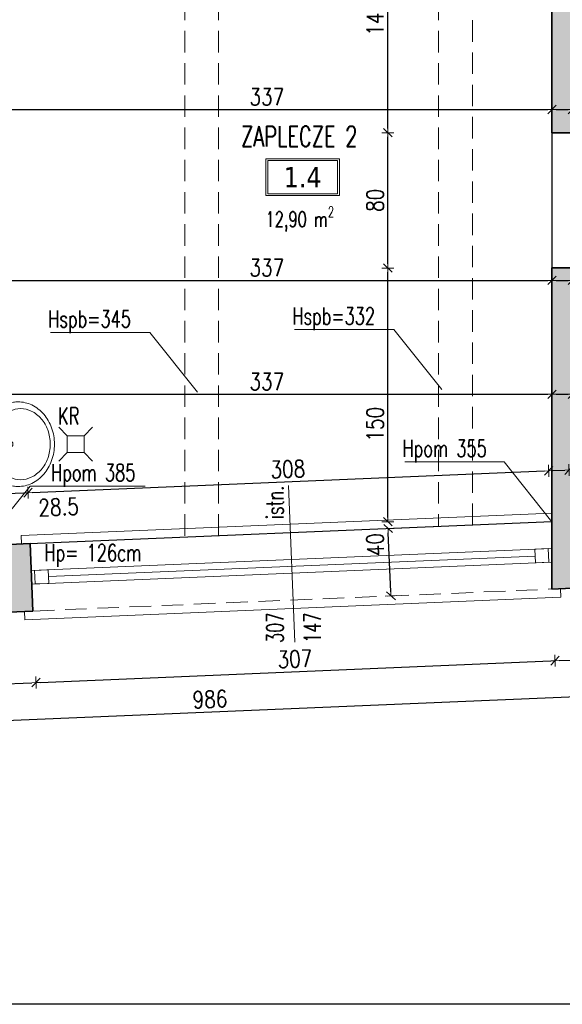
# Model space of a CAD drawing. Header units: millimetres. Extents: x 16698 to 93787, y -21104 to 39413.
# Tile 5 of 256: x 23361 to 23681, y 6649 to 7231. Entities that reach past the tile are written whole.
import ezdxf
from ezdxf.enums import TextEntityAlignment as Align

# ---------------------------------------------------------------- set-up
doc = ezdxf.new("R2010")
doc.units = ezdxf.units.MM
doc.linetypes.add('HIDDEN', pattern=[9.525, 6.35, -3.175])
for name, color, linetype, lineweight in [('!MODUS_ARMATURA', 6, 'Continuous', 9), ('!MODUS_HATCH_ŚCIANA', 254, 'Continuous', 9), ('__MODUS_ŚCIANY', 2, 'Continuous', 35), ('Cienka', 3, 'Continuous', 9), ('Okna', 3, 'Continuous', 13), ('Opis', 8, 'Continuous', 13), ('Opis_pom', 9, 'Continuous', 18), ('Widok', 1, 'Continuous', 15), ('WYMIAROWANIE', 1, 'Continuous', 18)]:
    doc.layers.add(name, color=color, linetype=linetype, lineweight=lineweight)
doc.styles.add('ARCHETYP', font='romans.shx', dxfattribs={"height": 15})
doc.styles.add('ARIAL', font='tahoma.ttf')
doc.styles.add('TXT', font='simplex.shx', dxfattribs={"width": 0.8})
doc.dimstyles.new('DIM50', dxfattribs={"dimscale": 5, "dimtxt": 2, "dimasz": 0.5, "dimexe": 0, "dimexo": 0, "dimgap": 0.5, "dimtad": 1, "dimdec": 4, "dimrnd": 0.5, "dimdsep": 46, "dimtxsty": 'TXT', "dimblk1": 'TICK1', "dimblk2": 'TICK1', "dimsah": 1, "dimcen": 0, "dimse1": 1, "dimse2": 1, "dimclrd": 1, "dimclre": 7, "dimclrt": 9, "dimadec": 0, "dimazin": 0, "dimtfac": 1, "dimtdec": 4, "dimtmove": 2, "dimatfit": 3, "dimldrblk": 'TICK1', "dimfxl": 1, "dimtolj": 1, "dimarcsym": 0})

# ---------------------------------------------------------------- blocks, each defined once
blk = doc.blocks.new('A$C578D6593')
for p, q in [((-26.36, 0), (-29.16, 18.76)), ((17.64, 0), (20.43, 18.76)), ((-19.63, 11), (10.9, 11)), ((-26.36, 0), (17.64, 0))]:
    blk.add_line(p, q)
blk.add_circle((-4.36, 16.5), 2)
for centre, radius, start, end in [((-5.67, 17.67), 25.11, 109.6071, 130.69553), ((-4.36, 14), 29, 90, 109.6071), ((-4.36, 14), 29, 70.3929, 90), ((-3.06, 17.67), 25.11, 49.30447, 70.3929), ((-7.68, 20), 22.03, 130.69553, 154.2825), ((-7.68, 21.5), 18.03, 130.69553, 154.2825), ((-5.67, 19.17), 21.11, 109.6071, 130.69553), ((-4.36, 15.5), 25, 90, 109.6071), ((-4.36, 15.5), 25, 70.3929, 90), ((-3.06, 19.17), 21.11, 49.30447, 70.3929), ((-1.05, 21.5), 18.03, 25.7175, 49.30447), ((-1.05, 20), 22.03, 25.7175, 49.30447), ((-10.79, 21.5), 18.58, 154.2825, 180), ((-10.79, 23), 14.58, 154.2825, 180), ((2.06, 23), 14.58, 0, 25.7175), ((2.06, 21.5), 18.58, 0, 25.7175), ((-10.79, 21.5), 18.58, 180, 188.47944), ((-10.79, 23), 14.58, 180, 205.7175), ((2.06, 23), 14.58, 334.2825, 0), ((2.06, 21.5), 18.58, 351.52056, 0), ((-7.68, 24.5), 18.03, 205.7175, 228.4823), ((-1.05, 24.5), 18.03, 311.5177, 334.2825)]:
    blk.add_arc(centre, radius, start, end)
blk = doc.blocks.new('A$C50044AAD')
for points in [[(-5, 0), (-10, 5)], [(5, 0), (10, 5)], [(-5, -10), (-10, -15)], [(5, -10), (10, -15)]]:
    blk.add_lwpolyline(points)
blk.add_lwpolyline([(-5, 0), (5, 0), (5, -10), (-5, -10)], close=True)
blk = doc.blocks.new('TICK1')
at = {"color": 2}
blk.add_line((-1, -1), (1, 1), dxfattribs=at)
at = {"color": 0}
for p, q in [((0, 0), (-1, 0)), ((0, -1.4), (0, 1.4))]:
    blk.add_line(p, q, dxfattribs=at)
blk = doc.blocks.new('*D114')
at = {"layer": 'DEFPOINTS', "color": 0, "transparency": 16777216}
for p in [(23963.38, 6906.45), (22978.38, 6864.73), (23966.09, 6842.5)]:
    blk.add_point(p, dxfattribs=at)
at = {"layer": 'WYMIAROWANIE', "color": 1, "lineweight": -2, "transparency": 16777216}
blk.add_line((22983.59, 6800.89), (23963.59, 6842.39), dxfattribs=at)
at = {"layer": 'WYMIAROWANIE', "color": 1, "lineweight": -2, "transparency": 16777216, "xscale": 2.5, "yscale": 2.5, "zscale": 2.5}
for p, rotation in [((23966.09, 6842.5), 2.425097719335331), ((22981.09, 6800.78), 182.4250977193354)]:
    blk.add_blockref('TICK1', p, dxfattribs=dict(at, rotation=rotation))
at = {"layer": 'WYMIAROWANIE', "color": 9, "transparency": 16777216, "insert": (23473.27, 6829.13), "char_height": 10, "attachment_point": 5, "rotation": 2.4251, "style": 'TXT'}
blk.add_mtext('\\A1;986', dxfattribs=at)
blk = doc.blocks.new('*D115')
at = {"layer": 'DEFPOINTS', "color": 0, "transparency": 16777216}
for p in [(23368.82, 6877.63), (22978.53, 6861.23), (23370.45, 6838.98)]:
    blk.add_point(p, dxfattribs=at)
at = {"layer": 'WYMIAROWANIE', "color": 1, "lineweight": -2, "transparency": 16777216}
blk.add_line((22982.65, 6822.69), (23367.95, 6838.88), dxfattribs=at)
at = {"layer": 'WYMIAROWANIE', "color": 1, "lineweight": -2, "transparency": 16777216, "xscale": 2.5, "yscale": 2.5, "zscale": 2.5}
for p, rotation in [((23370.45, 6838.98), 2.405970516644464), ((22980.15, 6822.58), 182.4059705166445)]:
    blk.add_blockref('TICK1', p, dxfattribs=dict(at, rotation=rotation))
at = {"layer": 'WYMIAROWANIE', "color": 9, "transparency": 16777216, "insert": (23174.98, 6838.28), "char_height": 10, "attachment_point": 5, "rotation": 2.40597, "style": 'TXT'}
blk.add_mtext('\\A1;390.5', dxfattribs=at)
blk = doc.blocks.new('*D116')
at = {"layer": 'DEFPOINTS', "color": 0, "transparency": 16777216}
for p in [(23675.53, 6890.75), (23368.82, 6877.63), (23677.16, 6851.87)]:
    blk.add_point(p, dxfattribs=at)
at = {"layer": 'WYMIAROWANIE', "color": 1, "lineweight": -2, "transparency": 16777216}
blk.add_line((23372.94, 6839.09), (23674.66, 6851.76), dxfattribs=at)
at = {"layer": 'WYMIAROWANIE', "color": 1, "lineweight": -2, "transparency": 16777216, "xscale": 2.5, "yscale": 2.5, "zscale": 2.5}
for p, rotation in [((23677.16, 6851.87), 2.405970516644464), ((23370.45, 6838.98), 182.4059705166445)]:
    blk.add_blockref('TICK1', p, dxfattribs=dict(at, rotation=rotation))
at = {"layer": 'WYMIAROWANIE', "color": 9, "transparency": 16777216, "insert": (23523.49, 6852.92), "char_height": 10, "attachment_point": 5, "rotation": 2.40597, "style": 'TXT'}
blk.add_mtext('\\A1;307', dxfattribs=at)
blk = doc.blocks.new('*D117')
at = {"layer": 'DEFPOINTS', "color": 0, "transparency": 16777216}
for p in [(23675.53, 6890.75), (23687.53, 6891.26), (23689.16, 6852.37)]:
    blk.add_point(p, dxfattribs=at)
at = {"layer": 'WYMIAROWANIE', "color": 1, "lineweight": -2, "transparency": 16777216}
blk.add_line((23679.66, 6851.97), (23686.67, 6852.27), dxfattribs=at)
at = {"layer": 'WYMIAROWANIE', "color": 1, "lineweight": -2, "transparency": 16777216, "xscale": 2.5, "yscale": 2.5, "zscale": 2.5}
for p, rotation in [((23677.16, 6851.87), 182.4059705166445), ((23689.16, 6852.37), 2.405970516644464)]:
    blk.add_blockref('TICK1', p, dxfattribs=dict(at, rotation=rotation))
at = {"layer": 'WYMIAROWANIE', "color": 9, "transparency": 16777216, "insert": (23699.87, 6845.52), "char_height": 10, "attachment_point": 5, "rotation": 2.40597, "style": 'TXT'}
blk.add_mtext('\\A1;12', dxfattribs=at)
blk = doc.blocks.new('*D122')
at = {"layer": 'DEFPOINTS', "color": 0, "transparency": 16777216}
for p in [(23365.73, 6951.21), (23338.38, 6919.89), (23367, 6921.1)]:
    blk.add_point(p, dxfattribs=at)
at = {"layer": 'WYMIAROWANIE', "color": 1, "lineweight": -2, "transparency": 16777216}
blk.add_line((23339.61, 6950.12), (23363.23, 6951.11), dxfattribs=at)
at = {"layer": 'WYMIAROWANIE', "color": 1, "lineweight": -2, "transparency": 16777216, "xscale": 2.5, "yscale": 2.5, "zscale": 2.5}
for p, rotation in [((23337.12, 6950.01), 182.4059705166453), ((23365.73, 6951.21), 2.405970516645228)]:
    blk.add_blockref('TICK1', p, dxfattribs=dict(at, rotation=rotation))
at = {"layer": 'WYMIAROWANIE', "color": 9, "transparency": 16777216, "insert": (23383.83, 6942.73), "char_height": 10, "attachment_point": 5, "rotation": 2.40597, "style": 'TXT'}
blk.add_mtext('\\A1;28.5', dxfattribs=at)
blk = doc.blocks.new('*D123')
at = {"layer": 'DEFPOINTS', "color": 0, "transparency": 16777216}
for p in [(23673.45, 6964.14), (23367, 6921.1), (23675.38, 6918.16)]:
    blk.add_point(p, dxfattribs=at)
at = {"layer": 'WYMIAROWANIE', "color": 1, "lineweight": -2, "transparency": 16777216}
blk.add_line((23368.23, 6951.32), (23670.95, 6964.04), dxfattribs=at)
at = {"layer": 'WYMIAROWANIE', "color": 1, "lineweight": -2, "transparency": 16777216, "xscale": 2.5, "yscale": 2.5, "zscale": 2.5}
for p, rotation in [((23673.45, 6964.14), 2.405970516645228), ((23365.73, 6951.21), 182.4059705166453)]:
    blk.add_blockref('TICK1', p, dxfattribs=dict(at, rotation=rotation))
at = {"layer": 'WYMIAROWANIE', "color": 9, "transparency": 16777216, "insert": (23519.28, 6965.17), "char_height": 10, "attachment_point": 5, "rotation": 2.40597, "style": 'TXT'}
blk.add_mtext('\\A1;308', dxfattribs=at)
blk = doc.blocks.new('*D124')
at = {"layer": 'DEFPOINTS', "color": 0, "transparency": 16777216}
for p in [(23685.45, 6964.65), (23675.38, 6918.16), (23687.38, 6918.66)]:
    blk.add_point(p, dxfattribs=at)
at = {"layer": 'WYMIAROWANIE', "color": 1, "lineweight": -2, "transparency": 16777216}
blk.add_line((23675.95, 6964.25), (23682.95, 6964.54), dxfattribs=at)
at = {"layer": 'WYMIAROWANIE', "color": 1, "lineweight": -2, "transparency": 16777216, "xscale": 2.5, "yscale": 2.5, "zscale": 2.5}
for p, rotation in [((23673.45, 6964.14), 182.4059705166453), ((23685.45, 6964.65), 2.405970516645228)]:
    blk.add_blockref('TICK1', p, dxfattribs=dict(at, rotation=rotation))
at = {"layer": 'WYMIAROWANIE', "color": 9, "transparency": 16777216, "insert": (23696.51, 6957.13), "char_height": 10, "attachment_point": 5, "rotation": 2.40597, "style": 'TXT'}
blk.add_mtext('\\A1;12', dxfattribs=at)
blk = doc.blocks.new('*D130')
at = {"layer": 'DEFPOINTS', "color": 0, "transparency": 16777216}
for p in [(23338.38, 7009.38), (23675.38, 7009.38), (23675.38, 7009.05)]:
    blk.add_point(p, dxfattribs=at)
at = {"layer": 'WYMIAROWANIE', "color": 1, "lineweight": -2, "transparency": 16777216}
blk.add_line((23340.88, 7009.38), (23672.88, 7009.38), dxfattribs=at)
at = {"layer": 'WYMIAROWANIE', "color": 1, "lineweight": -2, "transparency": 16777216, "xscale": 2.5, "yscale": 2.5, "zscale": 2.5, "rotation": 180}
blk.add_blockref('TICK1', (23338.38, 7009.38), dxfattribs=at)
at = {"layer": 'WYMIAROWANIE', "color": 1, "lineweight": -2, "transparency": 16777216, "xscale": 2.5, "yscale": 2.5, "zscale": 2.5}
blk.add_blockref('TICK1', (23675.38, 7009.38), dxfattribs=at)
at = {"layer": 'WYMIAROWANIE', "color": 9, "transparency": 16777216, "insert": (23506.88, 7016.88), "char_height": 10, "attachment_point": 5, "style": 'TXT'}
blk.add_mtext('\\A1;337', dxfattribs=at)
blk = doc.blocks.new('*D131')
at = {"layer": 'DEFPOINTS', "color": 0, "transparency": 16777216}
for p in [(23675.38, 7009.05), (23687.38, 7009.38), (23687.38, 7009.38)]:
    blk.add_point(p, dxfattribs=at)
at = {"layer": 'WYMIAROWANIE', "color": 1, "lineweight": -2, "transparency": 16777216}
blk.add_line((23677.88, 7009.38), (23684.88, 7009.38), dxfattribs=at)
at = {"layer": 'WYMIAROWANIE', "color": 1, "lineweight": -2, "transparency": 16777216, "xscale": 2.5, "yscale": 2.5, "zscale": 2.5, "rotation": 180}
blk.add_blockref('TICK1', (23675.38, 7009.38), dxfattribs=at)
at = {"layer": 'WYMIAROWANIE', "color": 1, "lineweight": -2, "transparency": 16777216, "xscale": 2.5, "yscale": 2.5, "zscale": 2.5}
blk.add_blockref('TICK1', (23687.38, 7009.38), dxfattribs=at)
at = {"layer": 'WYMIAROWANIE', "color": 9, "transparency": 16777216, "insert": (23696.84, 7001), "char_height": 10, "attachment_point": 5, "style": 'TXT'}
blk.add_mtext('\\A1;12', dxfattribs=at)
blk = doc.blocks.new('*D138')
at = {"layer": 'DEFPOINTS', "color": 0, "transparency": 16777216}
for p in [(23338.38, 7076.73), (23675.38, 7076.73), (23675.38, 7076.73)]:
    blk.add_point(p, dxfattribs=at)
at = {"layer": 'WYMIAROWANIE', "color": 1, "lineweight": -2, "transparency": 16777216}
blk.add_line((23340.88, 7076.73), (23672.88, 7076.73), dxfattribs=at)
at = {"layer": 'WYMIAROWANIE', "color": 1, "lineweight": -2, "transparency": 16777216, "xscale": 2.5, "yscale": 2.5, "zscale": 2.5, "rotation": 180}
blk.add_blockref('TICK1', (23338.38, 7076.73), dxfattribs=at)
at = {"layer": 'WYMIAROWANIE', "color": 1, "lineweight": -2, "transparency": 16777216, "xscale": 2.5, "yscale": 2.5, "zscale": 2.5}
blk.add_blockref('TICK1', (23675.38, 7076.73), dxfattribs=at)
at = {"layer": 'WYMIAROWANIE', "color": 9, "transparency": 16777216, "insert": (23506.88, 7084.23), "char_height": 10, "attachment_point": 5, "style": 'TXT'}
blk.add_mtext('\\A1;337', dxfattribs=at)
blk = doc.blocks.new('*D139')
at = {"layer": 'DEFPOINTS', "color": 0, "transparency": 16777216}
for p in [(23675.38, 7076.73), (23687.38, 7076.73), (23687.38, 7076.73)]:
    blk.add_point(p, dxfattribs=at)
at = {"layer": 'WYMIAROWANIE', "color": 1, "lineweight": -2, "transparency": 16777216}
blk.add_line((23677.88, 7076.73), (23684.88, 7076.73), dxfattribs=at)
at = {"layer": 'WYMIAROWANIE', "color": 1, "lineweight": -2, "transparency": 16777216, "xscale": 2.5, "yscale": 2.5, "zscale": 2.5, "rotation": 180}
blk.add_blockref('TICK1', (23675.38, 7076.73), dxfattribs=at)
at = {"layer": 'WYMIAROWANIE', "color": 1, "lineweight": -2, "transparency": 16777216, "xscale": 2.5, "yscale": 2.5, "zscale": 2.5}
blk.add_blockref('TICK1', (23687.38, 7076.73), dxfattribs=at)
at = {"layer": 'WYMIAROWANIE', "color": 9, "transparency": 16777216, "insert": (23696.99, 7069.35), "char_height": 10, "attachment_point": 5, "style": 'TXT'}
blk.add_mtext('\\A1;12', dxfattribs=at)
blk = doc.blocks.new('*D151')
at = {"layer": 'DEFPOINTS', "color": 0, "transparency": 16777216}
for p in [(23338.38, 7177.76), (23675.38, 7177.76), (23675.38, 7177.76)]:
    blk.add_point(p, dxfattribs=at)
at = {"layer": 'WYMIAROWANIE', "color": 1, "lineweight": -2, "transparency": 16777216}
blk.add_line((23340.88, 7177.76), (23672.88, 7177.76), dxfattribs=at)
at = {"layer": 'WYMIAROWANIE', "color": 1, "lineweight": -2, "transparency": 16777216, "xscale": 2.5, "yscale": 2.5, "zscale": 2.5, "rotation": 180}
blk.add_blockref('TICK1', (23338.38, 7177.76), dxfattribs=at)
at = {"layer": 'WYMIAROWANIE', "color": 1, "lineweight": -2, "transparency": 16777216, "xscale": 2.5, "yscale": 2.5, "zscale": 2.5}
blk.add_blockref('TICK1', (23675.38, 7177.76), dxfattribs=at)
at = {"layer": 'WYMIAROWANIE', "color": 9, "transparency": 16777216, "insert": (23506.88, 7185.26), "char_height": 10, "attachment_point": 5, "style": 'TXT'}
blk.add_mtext('\\A1;337', dxfattribs=at)
blk = doc.blocks.new('*D152')
at = {"layer": 'DEFPOINTS', "color": 0, "transparency": 16777216}
for p in [(23675.38, 7177.76), (23687.38, 7177.76), (23687.38, 7177.76)]:
    blk.add_point(p, dxfattribs=at)
at = {"layer": 'WYMIAROWANIE', "color": 1, "lineweight": -2, "transparency": 16777216}
blk.add_line((23677.88, 7177.76), (23684.88, 7177.76), dxfattribs=at)
at = {"layer": 'WYMIAROWANIE', "color": 1, "lineweight": -2, "transparency": 16777216, "xscale": 2.5, "yscale": 2.5, "zscale": 2.5, "rotation": 180}
blk.add_blockref('TICK1', (23675.38, 7177.76), dxfattribs=at)
at = {"layer": 'WYMIAROWANIE', "color": 1, "lineweight": -2, "transparency": 16777216, "xscale": 2.5, "yscale": 2.5, "zscale": 2.5}
blk.add_blockref('TICK1', (23687.38, 7177.76), dxfattribs=at)
at = {"layer": 'WYMIAROWANIE', "color": 9, "transparency": 16777216, "insert": (23697.36, 7168.38), "char_height": 10, "attachment_point": 5, "style": 'TXT'}
blk.add_mtext('\\A1;12', dxfattribs=at)
blk = doc.blocks.new('*D161')
at = {"layer": 'DEFPOINTS', "color": 0, "transparency": 16777216}
for p in [(23578.38, 7084.05), (23675.38, 7084.05), (23675.38, 6934.05)]:
    blk.add_point(p, dxfattribs=at)
at = {"layer": 'WYMIAROWANIE', "color": 1, "lineweight": -2, "transparency": 16777216}
blk.add_line((23578.38, 6936.55), (23578.38, 7081.55), dxfattribs=at)
at = {"layer": 'WYMIAROWANIE', "color": 1, "lineweight": -2, "transparency": 16777216, "xscale": 2.5, "yscale": 2.5, "zscale": 2.5}
for p, rotation in [((23578.38, 7084.05), 90), ((23578.38, 6934.05), 270)]:
    blk.add_blockref('TICK1', p, dxfattribs=dict(at, rotation=rotation))
at = {"layer": 'WYMIAROWANIE', "color": 9, "transparency": 16777216, "insert": (23570.88, 6991.68), "char_height": 10, "attachment_point": 5, "rotation": 90, "style": 'TXT'}
blk.add_mtext('\\A1;150', dxfattribs=at)
blk = doc.blocks.new('*D162')
at = {"layer": 'DEFPOINTS', "color": 0, "transparency": 16777216}
for p in [(23578.38, 7164.05), (23675.38, 7164.05), (23675.38, 7084.05)]:
    blk.add_point(p, dxfattribs=at)
at = {"layer": 'WYMIAROWANIE', "color": 1, "lineweight": -2, "transparency": 16777216}
blk.add_line((23578.38, 7086.55), (23578.38, 7161.55), dxfattribs=at)
at = {"layer": 'WYMIAROWANIE', "color": 1, "lineweight": -2, "transparency": 16777216, "xscale": 2.5, "yscale": 2.5, "zscale": 2.5}
for p, rotation in [((23578.38, 7164.05), 90), ((23578.38, 7084.05), 270)]:
    blk.add_blockref('TICK1', p, dxfattribs=dict(at, rotation=rotation))
at = {"layer": 'WYMIAROWANIE', "color": 9, "transparency": 16777216, "insert": (23570.88, 7124.05), "char_height": 10, "attachment_point": 5, "rotation": 90, "style": 'TXT'}
blk.add_mtext('\\A1;80', dxfattribs=at)
blk = doc.blocks.new('*D163')
at = {"layer": 'DEFPOINTS', "color": 0, "transparency": 16777216}
for p in [(23578.38, 7309.47), (23675.38, 7309.47), (23675.38, 7164.05)]:
    blk.add_point(p, dxfattribs=at)
at = {"layer": 'WYMIAROWANIE', "color": 1, "lineweight": -2, "transparency": 16777216}
blk.add_line((23578.38, 7166.55), (23578.38, 7306.97), dxfattribs=at)
at = {"layer": 'WYMIAROWANIE', "color": 1, "lineweight": -2, "transparency": 16777216, "xscale": 2.5, "yscale": 2.5, "zscale": 2.5}
for p, rotation in [((23578.38, 7309.47), 90), ((23578.38, 7164.05), 270)]:
    blk.add_blockref('TICK1', p, dxfattribs=dict(at, rotation=rotation))
at = {"layer": 'WYMIAROWANIE', "color": 9, "transparency": 16777216, "insert": (23570.88, 7236.76), "char_height": 10, "attachment_point": 5, "rotation": 90, "style": 'TXT'}
blk.add_mtext('\\A1;145.5', dxfattribs=at)
blk = doc.blocks.new('*D171')
at = {"layer": 'DEFPOINTS', "color": 0, "transparency": 16777216}
for p in [(23608.38, 6931.24), (23580.23, 6890.19), (23610.06, 6891.45)]:
    blk.add_point(p, dxfattribs=at)
at = {"layer": 'WYMIAROWANIE', "color": 1, "lineweight": -2, "transparency": 16777216}
blk.add_line((23580.13, 6892.69), (23578.66, 6927.48), dxfattribs=at)
at = {"layer": 'WYMIAROWANIE', "color": 1, "lineweight": -2, "transparency": 16777216, "xscale": 2.5, "yscale": 2.5, "zscale": 2.5}
for p, rotation in [((23578.55, 6929.98), 92.4167191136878), ((23580.23, 6890.19), 272.4167191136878)]:
    blk.add_blockref('TICK1', p, dxfattribs=dict(at, rotation=rotation))
at = {"layer": 'WYMIAROWANIE', "color": 9, "transparency": 16777216, "insert": (23571, 6920.45), "char_height": 10, "attachment_point": 5, "rotation": 92.41672, "style": 'TXT'}
blk.add_mtext('\\A1;40', dxfattribs=at)

msp = doc.modelspace()

# ---------------------------------------------------------------- hatches: boundary and pattern name
at = {"layer": '!MODUS_HATCH_ŚCIANA', "ltscale": 2}
h = msp.add_hatch(color=256, dxfattribs=at)
h.dxf.hatch_style = 1
h.paths.add_polyline_path([(23348.1261, 7353.47289), (22978.38195, 7353.47289), (22978.38195, 6864.73171), (23368.67019, 6881.2609), (23366.99647, 6921.09535), (23338.38195, 6919.89306), (23338.38195, 7219.47289), (23328.38195, 7219.47289), (23328.38195, 7211.47289), (23263.38195, 7211.47289), (23263.38195, 7201.44768), (23328.38195, 7201.44768), (23328.38195, 6919.47289), (23018.38195, 6906.44768), (23018.38195, 7102.44768), (23167.38195, 7102.44768), (23167.38195, 7201.44768), (23183.38195, 7201.44768), (23183.38195, 7211.47289), (23108.38195, 7211.47289), (23108.38195, 7201.44768), (23157.38195, 7201.44768), (23157.38195, 7112.44768), (23018.38195, 7112.44768), (23018.38195, 7201.44768), (23028.38195, 7201.44768), (23028.38195, 7211.47289), (23018.38195, 7211.47289), (23018.38195, 7219.47289), (23002.38195, 7219.47289), (23002.38195, 7309.47289), (23018.38195, 7309.47289), (23328.38195, 7309.47289), (23348.1261, 7309.47289)])
h = msp.add_hatch(color=256, dxfattribs=at)
h.dxf.hatch_style = 1
h.paths.add_polyline_path([(23702.38195, 7319.47289), (23658.38195, 7319.47289), (23658.38195, 7309.47289), (23675.38195, 7309.47289), (23675.38195, 7164.05272), (23687.38195, 7164.05272), (23687.38195, 7309.47289), (23702.38195, 7309.47289)])
h = msp.add_hatch(color=256, dxfattribs=at)
h.dxf.hatch_style = 1
h.paths.add_polyline_path([(23687.38195, 7084.05272), (23675.38195, 7084.05272), (23675.38195, 6934.05272), (23675.38195, 6894.25052), (23687.38195, 6894.75874)])

# ---------------------------------------------------------------- linework, layer by layer
at = {"layer": '__MODUS_ŚCIANY'}
for points in [[(23348.1261, 7353.47289), (22978.38195, 7353.47289), (22978.38195, 6864.73171), (23368.67019, 6881.2609)], [(23658.38195, 7309.47289), (23675.38195, 7309.47289), (23675.38195, 7164.05272)], [(23366.98317, 6921.09479), (23338.38195, 6919.89306), (23338.38195, 7219.47289)], [(23675.38195, 7164.05272), (23687.38195, 7164.05272)], [(23675.38195, 7084.05272), (23675.38195, 6934.05272), (23675.38195, 6894.25052)], [(23675.38195, 7084.05272), (23687.38195, 7084.05272)], [(23368.67019, 6881.2609), (23366.99647, 6921.09535)], [(23675.38195, 6894.25052), (23687.38195, 6894.75874)]]:
    msp.add_lwpolyline(points, dxfattribs=at)
at = {"layer": 'Cienka', "linetype": 'HIDDEN', "ltscale": 2}
for points in [[(23458.38195, 8081.47289), (23458.38195, 6924.93507)], [(23478.38195, 6925.77541), (23478.38195, 8081.47289)], [(23608.38195, 8081.47289), (23608.38195, 6931.2376)], [(23628.38195, 6932.07793), (23628.38195, 8081.47289)]]:
    msp.add_lwpolyline(points, dxfattribs=at)
at = {"layer": 'DEFPOINTS', "color": 2}
msp.add_lwpolyline([(22673.60483, 8253.61445), (24244.08062, 8253.61445), (24244.08062, 6648.75277), (22673.60483, 6648.75277)], close=True, dxfattribs=at)
at = {"layer": 'DEFPOINTS', "color": 4}
msp.add_lwpolyline([(23338.38195, 6919.89306), (23338.38195, 7309.47289), (23675.38195, 7309.47289), (23675.38195, 6934.05272), (23338.38195, 6919.89306)], dxfattribs=at)
at = {"layer": 'Okna'}
for points in [[(23523.49907, 6862.86028), (23519.59468, 6955.39533)], [(23675.38195, 6918.1583), (23367.66354, 6905.17452)], [(23675.38195, 6910.15119), (23368.00211, 6897.18169)], [(23665.39263, 6913.73326), (23377.82444, 6901.59969)]]:
    msp.add_lwpolyline(points, dxfattribs=at)
for points in [[(23665.21986, 6917.81266), (23673.2127, 6918.15116), (23673.55121, 6910.15833), (23665.55837, 6909.81982)], [(23369.66231, 6905.2585), (23377.65515, 6905.59701), (23377.99365, 6897.60417), (23370.00082, 6897.26567)]]:
    msp.add_lwpolyline(points, close=True, dxfattribs=at)
at = {"layer": 'Opis'}
for points in [[(23465.9934, 7010.57561), (23437.6665, 7045.92518), (23378.97472, 7045.92518)], [(23610.25209, 7012.26286), (23581.92518, 7047.61242), (23523.2334, 7047.61242)], [(23675.38195, 6934.05272), (23647.05505, 6969.40229), (23588.36327, 6969.40229)], [(23338.38195, 6919.89306), (23367.06319, 6955.06853), (23434.9184, 6955.06853)]]:
    msp.add_lwpolyline(points, dxfattribs=at)
at = {"layer": 'Opis_pom', "ltscale": 0.7}
for points in [[(23506.29269, 7126.86578), (23549.81269, 7126.86578), (23549.81269, 7148.62578), (23506.29269, 7148.62578)], [(23507.38069, 7127.95378), (23548.72469, 7127.95378), (23548.72469, 7147.53778), (23507.38069, 7147.53778)]]:
    msp.add_lwpolyline(points, close=True, dxfattribs=at)
at = {"layer": 'Widok', "ltscale": 2}
msp.add_lwpolyline([(23675.38195, 7164.05272), (23675.38195, 7084.05272)], dxfattribs=at)
at = {"layer": 'Widok'}
for points in [[(23361.98765, 6920.88322), (23361.77768, 6925.88048), (23675.38195, 6939.05713)], [(23363.67466, 6881.04934), (23363.8818, 6876.14148), (23680.58467, 6889.50784), (23680.37751, 6894.41643)]]:
    msp.add_lwpolyline(points, dxfattribs=at)
at = {"layer": 'Widok', "linetype": 'HIDDEN', "ltscale": 2}
for points in [[(23675.38195, 6934.05272), (23366.98317, 6921.09479)], [(23368.67019, 6881.2609), (23893.87827, 6903.42717)]]:
    msp.add_lwpolyline(points, dxfattribs=at)

# ---------------------------------------------------------------- block references
at = {"layer": '!MODUS_ARMATURA', "rotation": 270}
for name, p in [('A$C578D6593', (23338.38195, 6975.52943)), ('A$C50044AAD', (23398.88195, 6979.89306, 0))]:
    msp.add_blockref(name, p, dxfattribs=at)

# ---------------------------------------------------------------- texts
at = {"layer": 'Opis', "style": 'ARCHETYP', "width": 0.7}
for s, rotation, p in [('Hspb=332', 0.00000004, (23521.94689, 7050.62667)), ('Hspb=345', 0.00000004, (23377.68821, 7048.93943)), ('KR', 0.00000004, (23383.53332, 6991.57306)), ('Hpom 355', 0.00000004, (23587.07676, 6972.41654)), ('Hpom 385', 0.00000004, (23379.42832, 6958.08278)), ('istn.', 90.00000004, (23516.71382, 6935.57631)), ('Hp= 126cm', 0.00000004, (23375.49099, 6910.75986)), ('307', 90.00000004, (23516.71382, 6862.35409)), ('147', 90.00000004, (23538.83111, 6862.35409))]:
    msp.add_text(s, height=10, rotation=rotation, dxfattribs=at).set_placement(p)
at = {"layer": 'Opis_pom', "ltscale": 0.7, "style": 'TXT', "width": 0.7}
msp.add_text('ZAPLECZE 2', height=12, dxfattribs=at).set_placement((23526.02921, 7155.8188), align=Align.CENTER)
at = {"layer": 'Opis_pom', "ltscale": 0.7, "insert": (23496.43185, 7120.42904), "char_height": 9, "attachment_point": 1, "style": 'TXT'}
msp.add_mtext_dynamic_manual_height_columns('\\A1;\\pxqc;{\\W0.7;12,90 m\\H0.7x;\\S2^ ;}', width=59.9910642, gutter_width=75, heights=[0], dxfattribs=at)
at = {"layer": 'Opis_pom', "ltscale": 0.7, "style": 'ARIAL'}
msp.add_attdef('1.4', text='', height=11.968, dxfattribs=at).set_placement((23528.05269, 7137.74578), align=Align.MIDDLE_CENTER)

# ---------------------------------------------------------------- dimensions: what is measured, and where the dimension line sits
at = {"layer": 'WYMIAROWANIE'}
for base, p1, p2, angle, picture, middle in [((23578.38195, 7309.47289), (23675.38195, 7164.05272), (23675.38195, 7309.47289), 90, '*D163', (23570.88195, 7236.76281)), ((23578.38195, 7164.05272), (23675.38195, 7084.05272), (23675.38195, 7164.05272), 90, '*D162', (23570.88195, 7124.05272)), ((23673.44982, 6964.143), (23366.99647, 6921.09535), (23675.38195, 6918.1583), 182.40597052, '*D123', (23519.27556, 6965.1717)), ((23677.16266, 6851.86967), (23368.82259, 6877.6337), (23675.52888, 6890.75361), 182.40597052, '*D116', (23523.48978, 6852.91944))]:
    dim = msp.add_linear_dim(base=base, p1=p1, p2=p2, angle=angle, dimstyle='DIM50', dxfattribs=at)
    dim.commit()
    dim.dimension.update_dxf_attribs({"geometry": picture, "text_midpoint": middle})
for base, p1, p2, picture, middle in [((23675.38195, 7177.75628), (23338.38195, 7177.75628), (23675.38195, 7177.75628), '*D151', (23506.88195, 7185.25628)), ((23675.38195, 7076.7326), (23338.38195, 7076.7326), (23675.38195, 7076.7326), '*D138', (23506.88195, 7084.2326)), ((23675.38195, 7009.38429), (23338.38195, 7009.38429), (23675.38195, 7009.05272), '*D130', (23506.88195, 7016.88429))]:
    dim = msp.add_linear_dim(base=base, p1=p1, p2=p2, dimstyle='DIM50', dxfattribs=at)
    dim.commit()
    dim.dimension.update_dxf_attribs({"geometry": picture, "text_midpoint": middle})
for base, p1, p2, picture, middle in [((23687.38195, 7177.75628), (23675.38195, 7177.75628), (23687.38195, 7177.75628), '*D152', (23697.35756, 7168.37583)), ((23687.38195, 7076.7326), (23675.38195, 7076.7326), (23687.38195, 7076.7326), '*D139', (23696.98814, 7069.34712)), ((23687.38195, 7009.38429), (23675.38195, 7009.05272), (23687.38195, 7009.38429), '*D131', (23696.84285, 7001.0013))]:
    dim = msp.add_linear_dim(base=base, p1=p1, p2=p2, dimstyle='DIM50', dxfattribs=at)
    dim.commit()
    dim.dimension.update_dxf_attribs({"geometry": picture, "text_midpoint": middle, "dimtype": 160})
for base, p1, p2, angle, picture, middle in [((23578.38195, 7084.05272), (23675.38195, 6934.05272), (23675.38195, 7084.05272), 90, '*D161', (23570.88195, 6991.68059)), ((23685.44991, 6964.6472), (23675.38195, 6918.1583), (23687.38195, 6918.66463), 182.40597052, '*D124', (23696.50773, 6957.13388)), ((23365.73099, 6951.21363), (23338.38195, 6919.89306), (23366.99647, 6921.09535), 182.40597052, '*D122', (23383.82963, 6942.72825)), ((23689.16283, 6852.37388), (23675.52888, 6890.75361), (23687.52888, 6891.26182), 182.40597052, '*D117', (23699.86824, 6845.52179))]:
    dim = msp.add_linear_dim(base=base, p1=p1, p2=p2, angle=angle, dimstyle='DIM50', dxfattribs=at)
    dim.commit()
    dim.dimension.update_dxf_attribs({"geometry": picture, "text_midpoint": middle, "dimtype": 160})
dim = msp.add_linear_dim(base=(23580.23317, 6890.18986), p1=(23608.38195, 6931.2376), p2=(23610.06123, 6891.44875), angle=272.41671911, dimstyle='DIM50', override={"dimjust": 1}, dxfattribs=at)
dim.commit()
dim.dimension.update_dxf_attribs({"geometry": '*D171', "text_midpoint": (23571.00298, 6920.44932), "dimtype": 161})
for p1, p2, distance, picture, middle in [((22978.38195, 6864.73171), (23963.38195, 6906.44768), -64.00959, '*D114', (23473.27306, 6829.13072)), ((22978.52888, 6861.2348), (23368.82259, 6877.6337), -38.68536, '*D115', (23174.98489, 6838.27638))]:
    dim = msp.add_aligned_dim(p1=p1, p2=p2, distance=distance, dimstyle='DIM50', dxfattribs=at)
    dim.commit()
    dim.dimension.update_dxf_attribs({"geometry": picture, "text_midpoint": middle})

doc.saveas('drawing.dxf')
